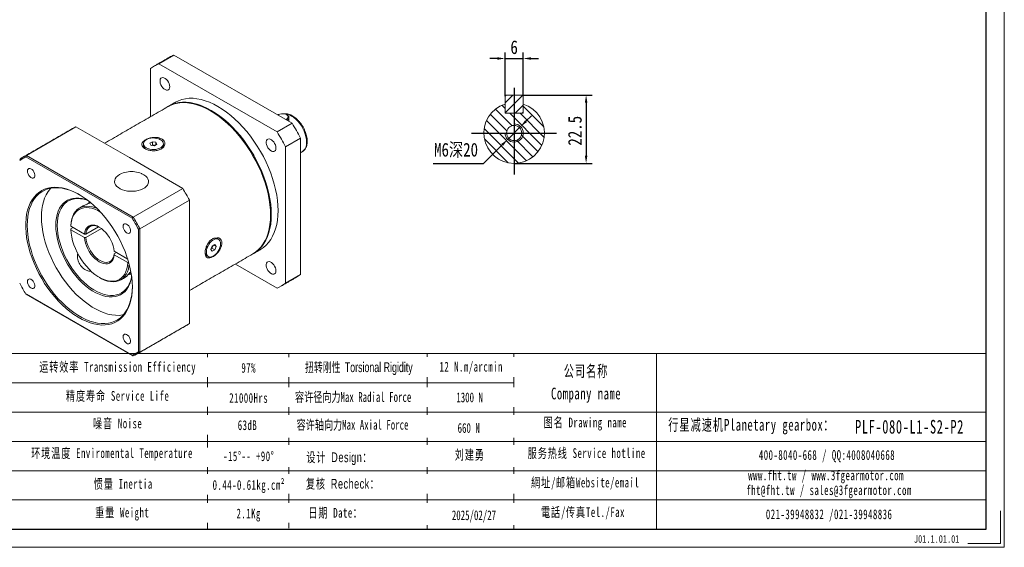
# Model space of a CAD drawing. Header units: millimetres. Extents: x 0 to 505, y 0 to 357.
# Tile 2 of 3: x 181 to 505, y 0 to 174. Entities that reach past the tile are written whole.
import ezdxf

# ---------------------------------------------------------------- set-up
doc = ezdxf.new("R2010")
doc.units = ezdxf.units.MM
doc.header["$LTSCALE"] = 1.5
doc.header["$PDSIZE"] = -1
doc.linetypes.add('CENTER2', pattern=[28.575, 19.05, -3.175, 3.175, -3.175])
doc.layers.get('0').update_dxf_attribs({"lineweight": 18})
doc.layers.get('Defpoints').update_dxf_attribs({"lineweight": 18})
for name, color, linetype in [('3中心线层', 1, 'CENTER2'), ('5剖面线层', 2, 'Continuous'), ('6文字层', 3, 'Continuous'), ('7标注层', 4, 'Continuous')]:
    doc.layers.add(name, color=color, linetype=linetype)
for name, color, linetype, lineweight in [('SLD-0', 7, 'Continuous', 18), ('图框_外框线', 7, 'Continuous', 18), ('标注线', 1, 'Continuous', 18)]:
    doc.layers.add(name, color=color, linetype=linetype, lineweight=lineweight)
doc.styles.add('TH_GBDIM', font='txt', dxfattribs={"width": 0.8})
doc.styles.add('标准', font='txt', dxfattribs={"width": 0.667})
doc.styles.add('样式 1', font='txt', dxfattribs={"width": 0.8})
doc.dimstyles.new('TH_GBDIM', dxfattribs={"dimtxt": 3.5, "dimasz": 2.5, "dimexe": 2, "dimexo": 0, "dimgap": 1.5, "dimtad": 1, "dimdec": 1, "dimdsep": 46, "dimtxsty": 'TH_GBDIM', "dimcen": 2.5, "dimdle": 5, "dimclrd": 4, "dimclre": 4, "dimclrt": 3, "dimadec": 0, "dimazin": 2, "dimtfac": 0.714286, "dimtdec": 1, "dimtmove": 0, "dimatfit": 3, "dimfxl": 1, "dimtolj": 1, "dimarcsym": 0})

# ---------------------------------------------------------------- blocks, each defined once
blk = doc.blocks.new('*D90')
at = {"layer": '7标注层', "color": 4, "lineweight": -2}
for p, q in [((340.81, 148.53), (340.81, 162.98)), ((346.81, 148.53), (346.81, 162.98)), ((338.31, 160.98), (335.81, 160.98)), ((340.81, 160.98), (346.81, 160.98)), ((349.31, 160.98), (351.81, 160.98))]:
    blk.add_line(p, q, dxfattribs=at)
at = {"layer": '7标注层', "color": 4}
for points in [[(338.31, 160.56), (338.31, 161.39), (340.81, 160.98)], [(349.31, 161.39), (349.31, 160.56), (346.81, 160.98)]]:
    blk.add_solid(points, dxfattribs=at)
at = {"layer": 'Defpoints', "color": 0}
for p in [(346.81, 160.98), (340.81, 148.53), (346.81, 148.53)]:
    blk.add_point(p, dxfattribs=at)
at = {"layer": '7标注层', "color": 3, "insert": (343.81, 164.67), "char_height": 4.5, "attachment_point": 5, "style": 'TH_GBDIM'}
blk.add_mtext('\\A1;6', dxfattribs=at)
blk = doc.blocks.new('*D91')
at = {"layer": '7标注层', "color": 4, "lineweight": -2}
for p, q in [((346.41, 148.93), (369.53, 148.93)), ((367.53, 146.43), (367.53, 128.93)), ((343.81, 126.43), (369.53, 126.43))]:
    blk.add_line(p, q, dxfattribs=at)
at = {"layer": '7标注层', "color": 4}
for points in [[(367.94, 146.43), (367.11, 146.43), (367.53, 148.93)], [(367.11, 128.93), (367.94, 128.93), (367.53, 126.43)]]:
    blk.add_solid(points, dxfattribs=at)
at = {"layer": 'Defpoints', "color": 0}
for p in [(346.41, 148.93), (343.81, 126.43), (367.53, 126.43)]:
    blk.add_point(p, dxfattribs=at)
at = {"layer": '7标注层', "color": 3, "insert": (363.85, 137.18), "char_height": 4.5, "attachment_point": 5, "rotation": 90, "style": 'TH_GBDIM'}
blk.add_mtext('\\A1;22.5', dxfattribs=at)
blk = doc.blocks.new('*D81')
at = {"layer": '7标注层', "color": 4, "lineweight": -2}
for p, q in [((347.71, 140.31), (349.48, 142.07)), ((345.93, 138.55), (341.68, 134.32)), ((333.74, 126.43), (339.9, 132.56)), ((317.09, 126.43), (333.74, 126.43))]:
    blk.add_line(p, q, dxfattribs=at)
at = {"layer": '7标注层', "color": 4}
for points in [[(347.41, 140.61), (348, 140.01), (345.93, 138.55)], [(340.2, 132.26), (339.61, 132.85), (341.68, 134.32)]]:
    blk.add_solid(points, dxfattribs=at)
at = {"layer": 'Defpoints', "color": 0}
for p in [(345.93, 138.55), (341.68, 134.32)]:
    blk.add_point(p, dxfattribs=at)
at = {"layer": '7标注层', "color": 3, "insert": (324.67, 130.71), "char_height": 4.5, "attachment_point": 5, "style": 'TH_GBDIM'}
blk.add_mtext('\\A1;{M6深20}{}{}', dxfattribs=at)

msp = doc.modelspace()

# ---------------------------------------------------------------- hatches: boundary and pattern name
at = {"layer": '5剖面线层'}
h = msp.add_hatch(dxfattribs=at)
h.set_pattern_fill('ANSI31', color=256, scale=0.75, style=0)
h.set_pattern_definition([(45, (-49.091, -139.1212), (-1.683798, 1.683798), [])])
h.paths.add_polyline_path([(343.805472, 142.934165), (343.805472, 148.934165), (346.405472, 148.934165), (346.805472, 148.534165), (346.805472, 146.017171), (346.805472, 143.334165), (346.405472, 142.934165)])
h.paths.add_polyline_path([(340.805472, 148.534165), (340.805472, 143.334165), (341.205472, 142.934165), (343.805472, 142.934165), (343.805472, 148.934165), (341.205472, 148.934165)])
h = msp.add_hatch(dxfattribs=at)
h.set_pattern_fill('ANSI31', color=256, scale=0.75, angle=90, style=0)
h.set_pattern_definition([(135, (-49.091, -139.1212), (-1.683798, -1.683798), [])])
h.paths.add_polyline_path([(346.805472, 136.434165), (353.805472, 136.434165, 0.3275382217), (346.805472, 145.973557), (346.805472, 142.934165), (343.805472, 142.934165), (343.805472, 139.434165, -0.4142135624)])
h.paths.add_polyline_path([(346.805472, 136.434165, -0.4142135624), (343.805472, 133.434165), (343.805472, 126.434165, 0.4142135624), (353.805472, 136.434165)])
h.paths.add_polyline_path([(340.805472, 136.434165), (333.805472, 136.434165, 0.4142135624), (343.805472, 126.434165), (343.805472, 133.434165, -0.4142135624)])
h.paths.add_polyline_path([(341.305472, 136.434165, -0.4142135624), (343.805472, 138.934165), (343.805472, 142.934165), (340.805472, 142.934165), (340.805472, 145.973557, 0.3275382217), (333.805472, 136.434165)])
h.paths.add_polyline_path([(343.805472, 139.434165), (343.805472, 138.934165, -0.4142135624), (346.305472, 136.434165), (346.805472, 136.434165, 0.4142135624)])
h.paths.add_polyline_path([(346.805472, 136.434165), (346.305472, 136.434165, -0.4142135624), (343.805472, 133.934165), (343.805472, 133.434165, 0.4142135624)], flags=17)
h.paths.add_polyline_path([(341.305472, 136.434165), (340.805472, 136.434165, 0.4142135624), (343.805472, 133.434165), (343.805472, 133.934165, -0.4142135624)], flags=17)

# ---------------------------------------------------------------- linework, layer by layer
at = {"color": 7, "linetype": 'Continuous', "lineweight": 15}
for p, q in [((226.760662, 159.267958), (231.710409, 162.125386)), ((226.760662, 159.267958), (265.672886, 136.804409)), ((231.710409, 162.125386), (270.622633, 139.661838)), ((223.942911, 141.787459), (223.942911, 157.640776)), ((341.205472, 148.934165), (340.805472, 148.534165)), ((340.805472, 143.334165), (340.805472, 148.534165)), ((340.805472, 146.017171), (340.805472, 142.934165)), ((341.205472, 148.934165), (346.405472, 148.934165)), ((346.805472, 148.534165), (346.405472, 148.934165)), ((346.805472, 148.534165), (346.805472, 143.334165)), ((346.805472, 142.934165), (346.805472, 146.017171)), ((340.805472, 143.334165), (341.205472, 142.934165)), ((346.805472, 142.934165), (340.805472, 142.934165)), ((341.205472, 142.934165), (346.405472, 142.934165)), ((346.405472, 142.934165), (346.805472, 143.334165)), ((270.622633, 139.661838), (265.672886, 136.804409)), ((266.213753, 142.489754), (265.96888, 142.348391)), ((268.542748, 140.862529), (268.787622, 141.003891)), ((268.985612, 140.660962), (268.787622, 141.003891)), ((268.985612, 140.660962), (268.938761, 140.633916)), ((268.985612, 140.660962), (268.985612, 140.60687)), ((183.093557, 129.041867), (199.427722, 138.47138)), ((217.013262, 128.319464), (199.427722, 138.47138)), ((223.761737, 133.072503), (224.619058, 133.567424)), ((224.075538, 132.396428), (223.761737, 133.072503)), ((224.619058, 133.567424), (225.79018, 133.38627)), ((224.619058, 132.481424), (224.619058, 133.567424)), ((225.79018, 133.38627), (226.103982, 132.710196)), ((225.79018, 132.529041), (225.79018, 133.38627)), ((268.490638, 131.923921), (273.440385, 134.781349)), ((273.440385, 134.781349), (273.440385, 89.846948)), ((225.246661, 132.215275), (224.075538, 132.396428)), ((224.388078, 132.348082), (224.619058, 132.481424)), ((224.619058, 132.481424), (225.204619, 132.390847)), ((225.204619, 132.390847), (225.47764, 132.348615)), ((226.103982, 132.710196), (225.246661, 132.215275)), ((268.490638, 131.923921), (268.490638, 86.989519)), ((273.927554, 130.23015), (273.97025, 130.254205)), ((217.922857, 108.363807), (182.940362, 128.558772)), ((183.093557, 129.041867), (218.264639, 108.738034)), ((234.598804, 118.167547), (217.013262, 128.319464)), ((234.598804, 118.167547), (218.264639, 108.738034)), ((203.761343, 113.885119), (203.705988, 113.365949)), ((220.478088, 104.904228), (236.812252, 114.333741)), ((236.812252, 94.026606), (236.812252, 114.333741)), ((197.721948, 104.877411), (198.46457, 105.306117)), ((202.188831, 103.156147), (197.722282, 105.734631)), ((197.722282, 104.591474), (202.188831, 102.01299)), ((202.68512, 103.155389), (206.867041, 105.569561)), ((207.830991, 104.982881), (202.68512, 102.012232)), ((219.983112, 64.398846), (219.983112, 104.795342)), ((220.478088, 104.904228), (220.478088, 64.28996)), ((216.47111, 94.911163), (212.038704, 97.469937)), ((243.874528, 98.103571), (244.303189, 99.2084)), ((244.303189, 97.493664), (243.874528, 98.103571)), ((244.220058, 98.531496), (243.988749, 98.397965)), ((244.434388, 99.083911), (244.220058, 98.531496)), ((244.220058, 98.531496), (245.16051, 97.988585)), ((244.303189, 99.2084), (245.16051, 99.703321)), ((245.16051, 97.988585), (244.303189, 97.493664)), ((244.534497, 99.341931), (244.434388, 99.083911)), ((244.846587, 99.522098), (245.58917, 99.093413)), ((245.16051, 99.703321), (245.58917, 99.093413)), ((245.58917, 99.093413), (245.16051, 97.988585)), ((212.037392, 96.613281), (212.780014, 97.041987)), ((212.038704, 96.326779), (216.505253, 93.748296)), ((236.812252, 73.719472), (236.812252, 94.026606)), ((265.672886, 85.362338), (251.941565, 93.289261)), ((217.161184, 90.511465), (217.52438, 90.721134)), ((217.179242, 89.990548), (217.685384, 89.765359)), ((273.440385, 89.846948), (268.490638, 86.989519)), ((182.940362, 83.404065), (217.922857, 63.2091)), ((218.264639, 63.011747), (183.093557, 83.315581)), ((236.812252, 73.719472), (220.478088, 64.28996))]:
    msp.add_line(p, q, dxfattribs=at)
at = {"color": 7, "linetype": 'Continuous', "lineweight": 15, "flags": 128}
for points in [[(230.325442, 151.697373), (230.274902, 151.264575), (230.12646, 150.917323), (229.889442, 150.677434), (229.578741, 150.559985), (229.21388, 150.572353), (228.817783, 150.713762), (228.415339, 150.975325), (228.031836, 151.340609), (227.69137, 151.786661), (227.415334, 152.285454), (227.221071, 152.805648), (227.120791, 153.314556), (227.120791, 153.780202), (227.221071, 154.173328), (227.415334, 154.46923), (227.69137, 154.64932), (228.031836, 154.702278), (228.415339, 154.624778), (228.817783, 154.421691), (229.21388, 154.105775), (229.578741, 153.696884), (229.889442, 153.220705), (230.12646, 152.707162), (230.274902, 152.188523), (230.325442, 151.697373)], [(257.740762, 96.637065), (257.7419, 96.637722), (258.704978, 97.276258), (259.591807, 98.035106), (260.397869, 98.910399), (261.119057, 99.897676), (261.751694, 100.991907), (262.292557, 102.187518), (262.738891, 103.478412), (263.08842, 104.858015), (263.339364, 106.319294), (263.490443, 107.854804), (263.540889, 109.45672), (263.490443, 111.11688), (263.339364, 112.826823), (263.08842, 114.577836), (262.738891, 116.360996), (262.292557, 118.167216), (261.751694, 119.987293), (261.119057, 121.811952), (260.397869, 123.631895), (259.591807, 125.437848), (258.704978, 127.220607), (257.7419, 128.971088), (256.70748, 130.680373), (255.606992, 132.33975), (254.446042, 133.940764), (253.230545, 135.475255), (251.966697, 136.935406), (250.660937, 138.313775), (249.319919, 139.603337), (247.950477, 140.797522), (246.559589, 141.890244), (245.154343, 142.875937), (243.741899, 143.749577), (242.329456, 144.50671), (240.924209, 145.14348), (239.533321, 145.656643), (238.16388, 146.043581), (236.822861, 146.302326), (235.517102, 146.431555), (234.253254, 146.430613), (233.037758, 146.299503), (231.876807, 146.038894), (230.776319, 145.650114), (229.743037, 145.135801)], [(229.867329, 145.20629), (229.989387, 145.278016), (231.023807, 145.792985), (232.124294, 146.181766), (233.285246, 146.442374), (234.500742, 146.573484), (235.76459, 146.574427), (237.070349, 146.445197), (238.411368, 146.186453), (239.780809, 145.799514), (241.171697, 145.286352), (242.576944, 144.649582), (243.989387, 143.892449), (245.401831, 143.018809), (246.807077, 142.033116), (248.197965, 140.940393), (249.567407, 139.746208), (250.908425, 138.456646), (252.214185, 137.078278), (253.478033, 135.618127), (254.693529, 134.083635), (255.85448, 132.482622), (256.954968, 130.823245), (257.989387, 129.11396), (258.952466, 127.363478), (259.839295, 125.58072), (260.645357, 123.774767), (261.366545, 121.954824), (261.999182, 120.130165), (262.540045, 118.310088), (262.986379, 116.503867), (263.335908, 114.720707), (263.586852, 112.969694), (263.737931, 111.259752), (263.788377, 109.599592)], [(232.217911, 146.564516), (233.251193, 147.078828), (234.351681, 147.467609), (235.512632, 147.728217), (236.728128, 147.859327), (237.991976, 147.86027), (239.297736, 147.73104), (240.638754, 147.472296), (242.008195, 147.085357), (243.399083, 146.572195), (244.80433, 145.935425), (246.216773, 145.178292), (247.629217, 144.304652), (249.034463, 143.318959), (250.425352, 142.226236), (251.794794, 141.032051), (253.135811, 139.742489), (254.441571, 138.36412), (255.705419, 136.90397), (256.920916, 135.369478), (258.081866, 133.768465), (259.182355, 132.109087), (260.216774, 130.399803), (261.179852, 128.649321), (262.066681, 126.866562), (262.872743, 125.06061), (263.593931, 123.240667), (264.226569, 121.416008), (264.767431, 119.595931), (265.213765, 117.78971), (265.563294, 116.00655), (265.814238, 114.255537), (265.965318, 112.545594), (266.015764, 110.885435)], [(268.787622, 141.003891), (269.098063, 141.243293), (269.279093, 141.523487), (269.31605, 141.821776), (269.205937, 142.113992), (268.957672, 142.376461), (268.591372, 142.587922), (268.136713, 142.731242), (267.630525, 142.794809), (267.113818, 142.773474), (266.628454, 142.668968), (266.213753, 142.489754)], [(275.420282, 133.459118), (275.369901, 134.301644), (275.219782, 135.185187), (274.972983, 136.091761), (274.634527, 137.002912), (274.211304, 137.90009), (273.71193, 138.765031), (273.14657, 139.580129), (272.526734, 140.328789), (271.86504, 140.995772), (271.174957, 141.567499), (270.470534, 142.032332), (269.766112, 142.380808), (269.076029, 142.605833), (268.414335, 142.702827), (268.240613, 142.706736)], [(268.985852, 142.37528), (269.31934, 142.124343), (269.529132, 141.831959), (269.600688, 141.518191), (269.529133, 141.204424), (269.319339, 140.912038), (268.985612, 140.660962)], [(225.787091, 131.050934), (226.431254, 131.19368), (227.009931, 131.410624), (227.497829, 131.692281), (227.873626, 132.026344), (228.120897, 132.398211), (228.228836, 132.791631), (228.192724, 133.18941), (228.014141, 133.574161), (227.700891, 133.929071), (227.266665, 134.238627), (226.73044, 134.4893), (226.115653, 134.670136), (225.449171, 134.77323), (224.760124, 134.794076), (224.078627, 134.731764), (223.434464, 134.589018), (222.855787, 134.372075), (222.367889, 134.090417), (221.992092, 133.756354), (221.744821, 133.384487), (221.636882, 132.991067), (221.672993, 132.593289), (221.851576, 132.208537), (222.164827, 131.853628), (222.599053, 131.544072), (223.135278, 131.293398), (223.750065, 131.112563), (224.416547, 131.009469), (225.105594, 130.988622), (225.787091, 131.050934)], [(265.325442, 131.492303), (265.274902, 131.059504), (265.12646, 130.712253), (264.889442, 130.472364), (264.578741, 130.354915), (264.21388, 130.367283), (263.817782, 130.508692), (263.415339, 130.770255), (263.031836, 131.135539), (262.69137, 131.581591), (262.415334, 132.080384), (262.221072, 132.600578), (262.12079, 133.109486), (262.12079, 133.575133), (262.221072, 133.968258), (262.415334, 134.26416), (262.69137, 134.44425), (263.031836, 134.497207), (263.415339, 134.419707), (263.817782, 134.216621), (264.21388, 133.900705), (264.578741, 133.491814), (264.889442, 133.015635), (265.12646, 132.502092), (265.274902, 131.983453), (265.325442, 131.492303)], [(225.450251, 132.332803), (225.334677, 132.36536), (225.204619, 132.390847)], [(183.444174, 123.878093), (183.499148, 123.425167), (183.659192, 122.949011), (183.91008, 122.491935), (184.229523, 122.094551), (184.589137, 121.792168), (184.956964, 121.611658), (185.300329, 121.569053), (185.588715, 121.668144), (185.796501, 121.900126), (185.905225, 122.244385), (185.905225, 122.670331), (185.796501, 123.14012), (185.588715, 123.612005), (185.300329, 124.04406), (184.956964, 124.397897), (184.589137, 124.64207), (184.229523, 124.754888), (183.91008, 124.726326), (183.659192, 124.558919), (183.499148, 124.267545), (183.444174, 123.878093)], [(219.046942, 117.315833), (218.156123, 117.236999), (217.254933, 117.241677), (216.366716, 117.329749), (215.51447, 117.498931), (214.720274, 117.744844), (214.004693, 118.061118), (213.386263, 118.439562), (212.881, 118.870373), (212.501989, 119.342395), (212.259047, 119.843402), (212.158465, 120.360417), (212.20285, 120.880052), (212.391052, 121.388848), (212.718197, 121.873627), (213.175809, 122.321833), (213.75204, 122.721859), (214.431964, 123.063343), (214.472452, 123.08042)], [(221.038999, 123.08042), (221.160005, 123.028414), (221.829181, 122.679925), (222.392857, 122.273982), (222.836432, 121.821097), (223.148419, 121.332999), (223.320741, 120.822332), (223.348929, 120.30232), (223.232258, 119.786432), (222.973747, 119.288028), (222.580092, 118.820019), (222.061488, 118.394522), (221.431367, 118.022561), (220.70605, 117.713769), (219.90432, 117.476141), (219.046942, 117.315833)], [(218.003214, 85.740065), (217.952889, 84.234531), (217.802205, 82.795723), (217.552023, 81.431884), (217.203776, 80.150824), (216.759462, 78.959882), (216.221621, 77.865881), (215.593338, 76.875085), (214.878209, 75.993169), (214.080332, 75.225186), (213.204276, 74.575534), (212.255059, 74.047936), (211.238119, 73.645411), (210.15928, 73.370268), (209.024721, 73.224081), (207.840942, 73.207686), (206.614723, 73.32118), (205.353088, 73.56391), (204.063263, 73.934489), (202.752637, 74.430791), (201.428715, 75.049976), (200.099083, 75.788493), (198.771355, 76.642118), (197.453137, 77.605957), (196.151978, 78.674492), (194.875334, 79.841599), (193.630516, 81.100596), (192.424653, 82.444271), (191.264654, 83.864927), (190.157162, 85.354428), (189.10852, 86.90424), (188.124737, 88.505487), (187.211446, 90.148996), (186.37388, 91.825355), (185.616835, 93.52496), (184.944647, 95.238079), (184.361168, 96.954896), (183.869739, 98.66558), (183.473173, 100.360331), (183.173746, 102.02944), (182.973169, 103.663349), (182.872592, 105.252698), (182.872592, 106.788384), (182.973169, 108.26161), (183.173746, 109.663938), (183.473173, 110.987335), (183.869739, 112.224222), (184.361168, 113.367512), (184.944647, 114.410659), (185.616835, 115.347685), (186.37388, 116.173226), (187.211446, 116.882551), (188.124737, 117.471598), (189.10852, 117.936993), (190.157162, 118.27607), (191.264654, 118.486886), (192.424653, 118.568236), (193.630516, 118.519651), (194.875334, 118.341411), (196.151978, 118.034537), (197.453137, 117.600786), (198.771355, 117.042643), (200.099083, 116.363306), (201.428715, 115.566663), (202.752637, 114.65728), (204.063263, 113.640365), (205.353088, 112.521742), (206.614723, 111.30782), (207.840942, 110.005552), (209.024721, 108.622396), (210.15928, 107.166275), (211.238119, 105.64553), (212.255059, 104.068871), (213.204276, 102.44533), (214.080332, 100.784206), (214.878209, 99.095014), (215.593338, 97.387429), (216.221621, 95.671232), (216.759462, 93.956252), (217.203776, 92.252316), (217.552023, 90.56918), (217.802205, 88.916487), (217.952889, 87.303702), (218.003214, 85.740065)], [(200.558628, 116.10112), (200.015537, 116.400443), (198.692309, 117.047013), (197.38074, 117.570228), (196.088527, 117.96702), (194.823254, 118.235056), (193.592345, 118.372766), (192.403024, 118.379341), (191.26227, 118.254742), (190.176778, 117.9997), (189.152918, 117.615713), (188.196698, 117.105034), (187.313729, 116.47066), (186.509195, 115.716312), (185.787815, 114.846418), (185.153822, 113.866085), (184.610937, 112.781063), (184.162347, 111.597721), (183.810685, 110.323001), (183.558012, 108.964387), (183.405814, 107.529849), (183.354981, 106.027807), (183.405814, 104.467075), (183.558012, 102.856813), (183.810685, 101.206468), (184.162347, 99.525729), (184.610937, 97.824455), (185.153822, 96.112632), (185.787815, 94.400306), (186.509195, 92.697525), (187.313729, 91.014282), (188.196698, 89.360453), (189.152918, 87.745745), (190.176778, 86.179634), (191.26227, 84.671311), (192.403024, 83.229625), (193.592345, 81.86304), (194.823254, 80.579572), (196.088527, 79.386756), (197.38074, 78.291588), (198.692309, 77.300498), (200.015537, 76.419304), (201.342659, 75.653172), (202.665887, 75.006601), (203.977455, 74.483385), (205.269668, 74.086596), (206.534941, 73.818559), (207.76585, 73.680849), (208.955171, 73.674274), (210.095925, 73.798874), (211.181417, 74.053914), (212.205278, 74.437902), (213.161497, 74.948581), (214.044466, 75.582956), (214.849001, 76.337303), (215.570381, 77.207197), (216.204374, 78.18753), (216.747258, 79.272552), (217.195848, 80.455895), (217.54751, 81.730614), (217.800183, 83.089229), (217.952381, 84.523766), (218.002775, 85.883697)], [(192.7595, 106.027806), (192.810311, 107.304989), (192.962339, 108.513221), (193.214356, 109.642778), (193.564335, 110.684562), (194.009456, 111.630187), (194.54614, 112.472038), (195.170061, 113.203338), (195.876197, 113.818199), (196.658863, 114.31167), (197.511758, 114.679778), (198.428014, 114.91956), (199.400255, 115.029083), (200.420651, 115.007468), (201.480988, 114.854888), (202.572729, 114.572571), (203.114529, 114.388243)], [(203.261588, 114.276375), (203.111204, 114.328225), (202.01991, 114.635877), (200.95852, 114.813007), (199.93583, 114.858147), (198.960313, 114.770921), (198.040055, 114.552053), (197.18268, 114.203356), (196.395292, 113.727721), (195.684416, 113.129088), (195.055944, 112.412417), (194.515081, 111.583648), (194.06631, 110.649647), (193.713351, 109.618154), (193.459126, 108.497718), (193.305744, 107.29762), (193.254476, 106.027806)], [(197.721948, 106.020568), (197.826601, 107.121341), (198.035864, 108.142714), (198.347438, 109.073482), (198.757908, 109.903431), (199.262768, 110.623456), (199.85648, 111.225658), (200.532531, 111.703429), (201.283503, 112.051527), (202.101155, 112.266135), (202.97652, 112.344896), (203.89999, 112.286947), (204.861436, 112.092924), (205.850308, 111.764955), (206.387847, 111.535228)], [(207.524065, 110.354257), (206.621669, 110.870661), (205.642861, 111.31694), (204.680162, 111.636445), (203.744116, 111.825677), (202.844975, 111.882562), (201.992585, 111.80648), (201.196281, 111.598262), (200.464786, 111.260189), (199.80611, 110.795964), (199.227467, 110.21067), (198.735194, 109.510719), (198.334683, 108.703775), (198.03032, 107.798676), (197.825439, 106.805335), (197.722282, 105.734631)], [(266.015764, 110.885435), (265.965318, 109.283519), (265.814238, 107.748008), (265.563294, 106.286729), (265.213765, 104.907127), (264.767431, 103.616232), (264.226569, 102.420622), (263.593931, 101.32639), (262.872743, 100.339113), (262.066681, 99.46382), (261.179852, 98.704973), (260.216774, 98.066436), (260.215636, 98.065779)], [(188.05724, 108.742363), (188.108073, 107.181631), (188.260271, 105.571369), (188.512944, 103.921024), (188.864606, 102.240285), (189.313196, 100.539011), (189.85608, 98.827188), (190.490073, 97.114862), (191.211454, 95.412081), (192.015987, 93.728838), (192.898956, 92.075009), (193.855177, 90.460301), (194.879036, 88.894191), (195.964529, 87.385867), (197.105283, 85.944181), (198.294603, 84.577596), (199.525512, 83.294129), (200.790786, 82.101312), (202.082999, 81.006144), (203.394567, 80.015054), (204.717795, 79.13386), (206.044917, 78.367728), (207.368145, 77.721157), (208.679714, 77.197941), (209.971927, 76.801153), (211.2372, 76.533115), (212.468109, 76.395405), (213.65743, 76.388831), (214.798184, 76.51343), (215.051544, 76.560295)], [(263.788377, 109.599592), (263.737931, 107.997676), (263.586852, 106.462165), (263.335908, 105.000886), (262.986379, 103.621284), (262.540045, 102.330389), (261.999182, 101.134779), (261.366545, 100.040548), (260.645357, 99.053271), (259.839295, 98.177978), (258.952466, 97.41913), (257.989387, 96.780594), (257.863959, 96.709449)], [(217.797619, 88.953629), (217.548357, 87.839949), (217.198378, 86.798165), (216.753255, 85.85254), (216.216573, 85.010689), (215.592652, 84.279388), (214.886516, 83.664528), (214.103849, 83.171057), (213.250955, 82.802949), (212.334699, 82.563167), (211.362458, 82.453644), (210.342062, 82.475259), (209.281724, 82.627839), (208.189983, 82.910156), (207.075629, 83.319936), (205.947634, 83.853882), (204.815079, 84.507692), (203.687083, 85.276102), (202.572729, 86.152928), (201.480988, 87.131108), (200.420651, 88.202767), (199.400255, 89.359277), (198.428014, 90.591326), (197.511758, 91.888994), (196.658863, 93.241833), (195.876197, 94.638952), (195.170061, 96.069099), (194.54614, 97.520764), (194.009456, 98.982256), (193.564335, 100.441808), (193.214356, 101.887669), (192.962339, 103.308198), (192.810311, 104.691958), (192.7595, 106.027806)], [(193.254476, 106.027806), (193.305744, 104.698799), (193.459126, 103.321611), (193.713351, 101.907652), (194.06631, 100.468641), (194.515081, 99.016501), (195.055944, 97.563264), (195.684416, 96.120975), (196.395292, 94.701582), (197.18268, 93.316848), (198.040055, 91.978246), (198.960313, 90.696871), (199.93583, 89.483338), (200.95852, 88.347705), (202.01991, 87.29938), (203.111204, 86.347051), (204.223361, 85.498609), (205.347164, 84.761084), (206.473301, 84.140588), (207.59244, 83.642264), (208.695309, 83.270238), (209.772768, 83.027595), (210.815889, 82.916346), (211.816028, 82.937411), (212.764899, 83.090617), (213.654638, 83.374693), (214.477873, 83.787287), (215.227782, 84.324978), (215.898151, 84.983312), (216.483425, 85.756834), (216.978755, 86.639133), (217.380036, 87.622899), (217.683943, 88.69998), (217.774285, 89.136921)], [(197.722282, 104.591474), (197.825439, 103.401668), (198.03032, 102.171776), (198.334683, 100.915268), (198.735194, 99.645903), (199.227467, 98.377585), (199.80611, 97.124205), (200.464786, 95.899488), (201.196281, 94.716849), (201.992585, 93.589238), (202.844975, 92.529007), (203.744116, 91.547767), (204.680162, 90.656263), (205.642861, 89.864259), (206.621669, 89.180431), (207.605866, 88.612266), (208.584674, 88.165986), (209.547373, 87.846482), (210.483419, 87.65725), (211.382561, 87.600364), (212.234951, 87.676447), (213.031254, 87.884665), (213.762749, 88.222737), (214.421425, 88.686963), (215.000068, 89.272256), (215.492341, 89.972208), (215.892852, 90.779152), (216.197215, 91.684251), (216.402097, 92.677592), (216.505253, 93.748296)], [(202.188831, 103.156147), (202.314522, 103.910773), (202.543822, 104.575388), (202.871781, 105.135647), (203.291318, 105.579453), (203.793376, 105.897225), (204.367116, 106.082103), (205.000153, 106.130096), (205.67882, 106.040168), (206.388464, 105.81426), (207.113767, 105.457249), (207.839071, 104.976843), (208.548716, 104.383412), (209.227382, 103.689769), (209.860419, 102.910887), (210.434159, 102.063582), (210.936217, 101.166146), (211.355754, 100.237953), (211.683713, 99.299042), (211.913013, 98.369682), (212.038704, 97.469937)], [(207.261666, 105.370605), (206.674679, 105.652491), (206.002818, 105.867018), (205.360073, 105.953313), (204.760222, 105.909527), (204.21612, 105.736599), (203.739431, 105.438234), (203.34037, 105.020829), (203.027493, 104.493329), (202.807504, 103.867042), (202.68512, 103.155389)], [(214.944173, 105.69353), (214.999149, 105.240604), (215.159191, 104.764448), (215.41008, 104.307372), (215.729524, 103.909988), (216.089136, 103.607606), (216.456966, 103.427094), (216.800328, 103.38449), (217.088716, 103.483581), (217.296502, 103.715563), (217.405225, 104.059822), (217.405225, 104.485768), (217.296502, 104.955556), (217.088716, 105.427442), (216.800328, 105.859498), (216.456966, 106.213333), (216.089136, 106.457508), (215.729524, 106.570325), (215.41008, 106.541763), (215.159191, 106.374357), (214.999149, 106.082982), (214.944173, 105.69353)], [(212.038704, 96.326779), (211.913013, 95.572154), (211.683713, 94.907539), (211.355754, 94.34728), (210.936217, 93.903474), (210.434159, 93.585702), (209.860419, 93.400824), (209.227382, 93.352831), (208.548716, 93.442759), (207.839071, 93.668667), (207.113767, 94.025678), (206.388464, 94.506084), (205.67882, 95.099515), (205.000153, 95.793158), (204.367116, 96.57204), (203.793376, 97.419344), (203.291318, 98.31678), (202.871781, 99.244974), (202.543822, 100.183885), (202.314522, 101.113245), (202.188831, 102.01299)], [(202.68512, 102.012232), (202.807504, 101.159278), (203.027493, 100.278997), (203.34037, 99.390256), (203.739431, 98.512106), (204.21612, 97.663367), (204.760222, 96.862233), (205.360073, 96.125873), (206.002818, 95.470071), (206.674679, 94.908884), (207.361255, 94.454339), (208.047832, 94.116179), (208.719693, 93.901653), (209.362437, 93.815357), (209.962289, 93.859144), (210.506391, 94.032072), (210.98308, 94.330436), (211.38214, 94.747841), (211.695018, 95.275341), (211.915007, 95.901629), (212.037392, 96.613281)], [(243.564946, 95.590921), (244.010663, 95.61907), (244.4879, 95.777434), (244.975798, 96.059091), (245.453035, 96.451733), (245.898752, 96.938198), (246.29347, 97.497227), (246.619938, 98.104386), (246.863887, 98.733139), (247.014656, 99.356008), (247.065655, 99.94577), (247.014656, 100.476649), (246.863887, 100.925444), (246.619938, 101.27254), (246.29347, 101.502767), (245.898752, 101.606063), (245.453035, 101.577914), (244.975798, 101.41955), (244.4879, 101.137893), (244.010663, 100.745251), (243.564946, 100.258786), (243.170228, 99.699758), (242.84376, 99.092599), (242.599811, 98.463845), (242.449042, 97.840977), (242.398043, 97.251215), (242.449042, 96.720335), (242.599811, 96.27154), (242.84376, 95.924445), (243.170228, 95.694217), (243.564946, 95.590921)], [(245.460699, 101.858946), (245.855417, 101.755649), (245.943912, 101.709769)], [(244.434388, 99.083911), (244.477342, 99.209291), (244.507016, 99.326067)], [(216.963895, 93.214991), (216.89591, 92.647329), (216.686648, 91.625956), (216.375073, 90.695189), (215.964603, 89.86524), (215.459743, 89.145215), (214.866031, 88.543013), (214.18998, 88.065241), (213.439009, 87.717143), (212.621355, 87.502535), (211.745992, 87.423774), (210.822521, 87.481723), (209.861075, 87.675746), (208.872203, 88.003716), (207.866753, 88.462031), (207.359687, 88.739459)], [(265.325442, 91.075595), (265.274902, 90.642796), (265.12646, 90.295545), (264.889442, 90.055657), (264.578741, 89.938206), (264.21388, 89.950575), (263.817782, 90.091983), (263.415339, 90.353548), (263.031836, 90.718831), (262.69137, 91.164882), (262.415334, 91.663676), (262.221072, 92.183869), (262.12079, 92.692777), (262.12079, 93.158425), (262.221072, 93.551548), (262.415334, 93.847453), (262.69137, 94.02754), (263.031836, 94.0805), (263.415339, 94.002999), (263.817782, 93.799913), (264.21388, 93.483997), (264.578741, 93.075104), (264.889442, 92.598927), (265.12646, 92.085384), (265.274902, 91.566745), (265.325442, 91.075595)], [(183.444174, 87.503056), (183.499148, 87.05013), (183.659192, 86.573974), (183.91008, 86.116897), (184.229523, 85.719514), (184.589137, 85.417131), (184.956964, 85.236621), (185.300329, 85.194016), (185.588715, 85.293107), (185.796501, 85.525088), (185.905225, 85.869347), (185.905225, 86.295294), (185.796501, 86.765082), (185.588715, 87.236969), (185.300329, 87.669023), (184.956964, 88.02286), (184.589137, 88.267034), (184.229523, 88.37985), (183.91008, 88.351289), (183.659192, 88.183881), (183.499148, 87.892507), (183.444174, 87.503056)], [(214.944173, 69.318494), (214.999149, 68.865567), (215.159191, 68.389411), (215.41008, 67.932334), (215.729524, 67.534951), (216.089136, 67.232568), (216.456966, 67.052057), (216.800328, 67.009454), (217.088716, 67.108543), (217.296502, 67.340525), (217.405225, 67.684784), (217.405225, 68.110731), (217.296502, 68.580519), (217.088716, 69.052406), (216.800328, 69.48446), (216.456966, 69.838297), (216.089136, 70.082471), (215.729524, 70.195287), (215.41008, 70.166726), (215.159191, 69.999319), (214.999149, 69.707944), (214.944173, 69.318494)]]:
    msp.add_lwpolyline(points, dxfattribs=at)
msp.add_circle((343.805472, 136.434165), 2.5)
at = {"color": 7, "linetype": 'Continuous', "lineweight": 15}
for centre, radius, start, end in [((232.295382, 146.430312), 13.979924, 113.3224209, 126.68833086), ((237.253539, 149.270305), 13.999265, 113.32577615, 119.99142919), ((209.400247, 101.061409), 72.375228, 27.76877137, 32.2312396), ((204.550456, 127.043099), 12.523898, 114.14433826, 119.99325343), ((204.450499, 98.203981), 72.375228, 27.76877137, 32.2312396), ((271.949845, 133.0988), 3.489091, 305.38468255, 5.92749216), ((223.214854, 132.520722), 1.588262, 184.88396097, 241.72701484), ((224.933571, 130.673829), 1.738279, 81.02934484, 106.53473038), ((226.614615, 132.545348), 1.626618, 299.3006154, 354.36046297), ((188.210214, 117.625884), 12.510191, 114.1419773, 125.86877446), ((188.077777, 117.283717), 12.390315, 114.49611477, 125.51463698), ((217.755725, 115.222065), 8.516667, 97.78935917, 112.67550294), ((217.755725, 115.222065), 8.516667, 67.32449706, 97.78935917), ((202.177449, 109.532174), 14.142281, 142.16000799, 183.20149178), ((179.603505, 83.860125), 64.81884, 28.04306991, 31.95693024), ((163.36827, 74.487715), 64.216763, 28.16148227, 31.83853268), ((163.26934, 74.430613), 64.81884, 28.04306991, 31.95693024), ((245.393324, 99.775969), 2.084066, 88.14737846, 121.85489137), ((243.593251, 97.332828), 1.642217, 174.0136406, 234.67420119), ((242.81227, 99.707467), 1.73784, 313.44306722, 338.97279841), ((212.842453, 93.08722), 5.028514, 305.6863808, 329.18753084), ((265.07751, 101.072695), 13.998396, 300.00289777, 306.68510419), ((237.495471, 117.280448), 64.217359, 208.16149236, 211.83850778), ((260.138072, 98.200155), 13.980118, 293.32249696, 306.68822232), ((229.474388, 83.868882), 12.524167, 300.00142084, 305.86633925), ((212.785504, 74.484058), 12.390201, 294.49604025, 305.5146671), ((213.147904, 74.427867), 12.510346, 294.14205049, 305.86870127)]:
    msp.add_arc(centre, radius, start, end, dxfattribs=at)
msp.add_arc((343.805472, 136.434165), 10, 107.45760312, 72.54239688)
at = {"color": 4}
msp.add_arc((343.805472, 136.434165), 3, 180, 90, dxfattribs=at)
at = {"color": 7, "linetype": 'Continuous', "lineweight": 15}
for points in [[(230.25572, 161.395071), (225.305973, 158.537642)], [(232.217911, 146.564516), (229.990525, 145.278673)], [(229.743037, 145.135801), (208.813196, 133.053261)], [(268.985852, 142.37528), (268.78783, 142.489633)], [(269.600688, 140.251795), (269.600688, 141.518191)], [(198.289784, 137.88985), (181.955619, 128.460337)], [(221.632359, 132.891349), (221.632359, 132.385501)], [(228.233359, 132.385501), (228.233359, 132.891349)], [(273.440384, 129.948319), (273.97025, 130.254205)], [(182.940362, 128.558772), (183.093557, 129.041867)], [(201.830784, 112.452897), (200.53681, 111.705902)], [(217.922857, 108.363807), (218.264639, 108.738034)], [(197.722282, 105.734631), (197.721948, 106.020568)], [(197.721948, 104.877411), (197.722282, 104.591474)], [(219.983112, 104.795342), (220.478088, 104.904228)], [(202.68512, 103.155389), (202.188831, 103.156147)], [(202.188831, 102.01299), (202.68512, 102.012232)], [(246.381965, 101.456886), (245.943912, 101.709769)], [(257.98825, 96.779937), (260.215636, 98.065779)], [(212.037392, 96.613281), (212.038704, 96.326779)], [(236.812253, 84.555294), (257.740762, 96.637065)], [(242.643681, 95.992981), (243.081734, 95.740098)], [(216.505253, 93.748296), (216.803937, 93.74818)], [(207.112239, 88.882353), (207.359687, 88.739459)], [(214.185701, 88.062768), (215.479675, 88.809764)], [(215.472967, 88.821257), (215.775827, 89.002949)], [(267.127574, 86.092654), (272.077321, 88.950083)], [(183.093557, 83.315581), (182.940362, 83.404065)], [(219.402576, 63.593278), (235.736741, 73.02279)], [(218.264639, 63.011747), (217.922857, 63.2091)], [(219.983112, 64.398846), (220.478088, 64.28996)]]:
    msp.add_open_spline(points, degree=1, dxfattribs=at)
for points, knots in [([(273.912812, 130.236632), (274.04063, 130.30865), (274.342478, 130.478724), (274.735643, 130.872019), (275.093222, 131.381556), (275.363121, 131.980093), (275.544816, 132.657461), (275.615725, 133.259692), (275.628954, 133.773997), (275.611977, 134.306133), (275.527466, 135.020432), (275.334434, 135.887877), (275.05336, 136.761665), (274.690247, 137.626501), (274.252066, 138.467473), (273.746675, 139.270046), (273.182713, 140.020195), (272.569409, 140.704665), (271.916332, 141.311035), (271.233132, 141.828011), (270.529841, 142.244027), (269.816644, 142.55113), (269.109032, 142.729126), (268.540146, 142.79315), (268.224309, 142.746866), (268.12863, 142.732845)], [0, 0, 0, 0, 0.0323396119, 0.0763716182, 0.1206289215, 0.1658081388, 0.2121800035, 0.2595577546, 0.2797336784, 0.3054225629, 0.3535870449, 0.4016595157, 0.4496198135, 0.4974812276, 0.545284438, 0.5930808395, 0.6409173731, 0.68884205, 0.7369128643, 0.7851819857, 0.8336788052, 0.8823703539, 0.9310026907, 0.9790980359, 1, 1, 1, 1]), ([(228.724638, 132.790492), (228.66944, 132.556798), (228.549079, 132.047219), (227.892748, 131.358385), (226.871118, 130.830028), (225.582184, 130.570259), (224.212789, 130.602848), (222.959956, 130.888867), (221.982997, 131.348229), (221.350587, 131.906204), (221.078908, 132.521638), (221.189768, 133.170206), (221.708905, 133.816048), (222.622177, 134.398027), (223.840913, 134.834101), (225.205671, 135.040871), (226.517604, 134.964331), (227.598787, 134.612757), (228.342645, 134.052445), (228.717683, 133.412246), (228.722515, 132.980268), (228.724638, 132.790492)], [0, 0, 0, 0, 0.0471839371, 0.102886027, 0.1605432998, 0.2187748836, 0.2759791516, 0.3303726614, 0.3811176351, 0.42957964, 0.4783782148, 0.5296753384, 0.5842490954, 0.6413814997, 0.6995934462, 0.7573294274, 0.8128261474, 0.8647314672, 0.9136773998, 0.9620768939, 1, 1, 1, 1]), ([(204.137289, 113.520733), (204.036007, 113.474896), (203.67003, 113.309265), (202.944464, 113.002093), (202.243474, 112.692294), (201.929055, 112.497988), (201.837492, 112.441404)], [0, 0, 0, 0, 0.1134783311, 0.4100508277, 0.828198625, 1, 1, 1, 1]), ([(246.540399, 101.932688), (246.741239, 101.806551), (247.167378, 101.538914), (247.50724, 100.754152), (247.52425, 99.767456), (247.221859, 98.709384), (246.652118, 97.658963), (245.860307, 96.681141), (244.921102, 95.873169), (243.94904, 95.349962), (243.07462, 95.207568), (242.408788, 95.487302), (242.019582, 96.151484), (241.918955, 97.085164), (242.077308, 98.1567), (242.466487, 99.272158), (243.075675, 100.349343), (243.888865, 101.278615), (244.842905, 101.912594), (246.540399, 101.932688), (246.540399, 101.932688)], [0, 0, 0, 0, 0.047219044, 0.1001886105, 0.1500178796, 0.1982979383, 0.2476532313, 0.2998989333, 0.3553474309, 0.412954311, 0.4711888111, 0.5284583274, 0.5829765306, 0.6338399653, 0.682338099, 0.7310777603, 0.7822587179, 0.8367159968, 0.8937771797, 1.000000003, 1.000000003, 1.000000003, 1.000000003]), ([(200.926583, 92.815788), (200.767814, 93.063008), (200.450179, 93.557595), (200.12833, 94.383836), (199.937898, 95.242949), (199.859993, 96.066208), (199.966444, 96.558647), (200.012907, 96.773582)], [0, 0, 0, 0, 0.2055400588, 0.4112027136, 0.6235092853, 0.8356731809, 1, 1, 1, 1]), ([(204.41985, 90.906937), (204.330831, 90.898204), (203.903265, 90.85626), (203.053944, 91.095425), (201.993569, 91.649202), (201.307046, 92.303944), (200.988703, 92.732217), (200.926583, 92.815788)], [0, 0, 0, 0, 0.0697077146, 0.3348119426, 0.6150104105, 0.924875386, 1, 1, 1, 1]), ([(217.591568, 90.214685), (217.442648, 90.151057), (217.071982, 89.992686), (216.702641, 89.817521), (216.481687, 89.712731)], [0, 0, 0, 0, 0.4017622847, 1, 1, 1, 1])]:
    msp.add_open_spline(points, degree=3, knots=knots, dxfattribs=at)
at = {"layer": '3中心线层'}
for p, q in [((343.805472, 151.293646), (343.805472, 122.434165)), ((329.805472, 136.434165), (357.805472, 136.434165))]:
    msp.add_line(p, q, dxfattribs=at)
at = {"layer": 'SLD-0'}
msp.add_line((242.787636, 63.767622), (242.787636, 6.015793), dxfattribs=at)
at = {"layer": '图框_外框线'}
for p, q in [((44.637919, 63.767622), (499.310838, 63.767622)), ((343.745623, 63.767622), (343.745623, 6.015793)), ((390.691718, 63.767622), (390.691718, 6.015793)), ((88.210103, 54.131707), (343.745623, 54.131707)), ((44.637919, 44.495792), (499.310838, 44.495792)), ((88.210103, 34.859877), (499.310838, 34.859877)), ((88.210103, 15.588046), (499.310838, 15.588046))]:
    msp.add_line(p, q, dxfattribs=at)
at = {"layer": '图框_外框线', "color": 3}
msp.add_lwpolyline([(0, 0), (505.326631, 0), (505.326631, 357.338118), (0, 357.338118)], close=True, dxfattribs=at)
at = {"layer": '图框_外框线', "color": 3, "lineweight": 25}
msp.add_lwpolyline([(30.078966, 6.015793), (499.310838, 6.015793), (499.310838, 351.322325), (30.078966, 351.322325)], close=True, dxfattribs=at)
at = {"layer": '图框_外框线', "color": 3}
msp.add_lwpolyline([(504.123473, 12.031586), (504.123473, 1.203159), (493.295045, 1.203159)], dxfattribs=at)

# ---------------------------------------------------------------- texts
at = {"layer": '6文字层', "insert": (475.559029, 3.996448), "char_height": 2.5, "width": 43.30442304, "attachment_point": 1, "style": '样式 1'}
msp.add_mtext('J01.1.01.0{\\f宋体|b0|i0|c0|p2;1}', dxfattribs=at)
at = {"layer": 'SLD-0', "color": 1, "attachment_point": 2, "line_spacing_factor": 1.15057, "style": '标准'}
for s, insert, char_height, width in [('\\T1.1;运转效率 Transmission Efficiency', (213.15167, 61.019309), 3.21197175, 54.58281281), ('\\T1.1;97%', (256.329093, 60.691306), 3.2119718, 41.07689288), ('\\T1.1;公司名称\\PCompany name', (367.516419, 59.963549), 3.8543661, 49.90200658), ('\\T1.1;精度寿命 Service Life', (213.15167, 51.473461), 3.21197175, 42.84362812), ('\\T1.1;21000Hrs', (256.329093, 50.791654), 3.21197175, 41.07689288), ('\\T1.1;噪音 Noise', (213.15167, 42.387657), 3.21197175, 28.34227883), ('\\T1.1;图名 Drawing name', (367.252956, 42.719547), 3.21197175, 41.07689288), ('\\T1.1;  行星减速机Planetary gearbox：', (420.052474, 42.273777), 3.8543661, 60.62008278), ('\\T1.1;63dB', (255.93355, 41.825898), 3.2119718, 21.19523471), ('{\\T1.1;环境温度 Enviromental Temperature}', (211.310237, 32.61179), 3.21197175, 116.54053202), ('\\T1.1;服务热线 Service hotline', (367.708435, 32.619568), 3.21197175, 45.76360481), ('\\T1.1;-15%%D-- +90%%D', (256.329093, 31.61142), 3.21197175, 27.55318404), ('\\T1.1;400-8040-668 / QQ:4008040668', (446.884755, 32.005834), 3.21197175, 93.51787211), ('\\T1.1;網址/邮箱Website/email', (367.208301, 22.942399), 3.21197175, 47.63560516), ('\\T1.1;www.fht.tw / www.3fgearmotor.com ', (446.588593, 25.31573), 3.21197175, 93.62314737), ('\\T1.1;\\pxt12;fht@fht.tw / sales@3fgearmotor.com ', (447.567474, 20.424747), 3.21197175, 93.62314737), ('\\T1.1;重量 Weight', (214.64785, 13.06006), 3.21197175, 24.97566639), ('\\T1.1;電話/传真Tel./Fax', (366.488676, 13.189782), 3.21197175, 48.20852187), ('\\T1.1;2.1Kg', (256.329093, 12.748774), 3.21197175, 21.49083318), ('\\T1.1;021-39948832 /021-39948836 ', (447.601059, 12.487509), 3.21197175, 71.48835536)]:
    msp.add_mtext(s, dxfattribs=dict(at, insert=insert, char_height=char_height, width=width))
at = {"layer": '标注线', "color": 1, "insert": (474.08671, 41.94396), "char_height": 4.49676045, "width": 32.72508401, "attachment_point": 2, "line_spacing_factor": 1.15057, "style": '标准'}
msp.add_mtext('\\T1.1;\\pxt5;PLF-080-L1-S2-P2', dxfattribs=at)

# ---------------------------------------------------------------- dimensions: what is measured, and where the dimension line sits
at = {"layer": '7标注层'}
dim = msp.add_linear_dim(base=(346.805472, 160.975103), p1=(340.805472, 148.534165), p2=(346.805472, 148.534165), dimstyle='TH_GBDIM', override={"dimtxt": 4.5, "dimexo": 0, "dimgap": 1.5, "dimtad": 1, "dimjust": 0, "dimdec": 5, "dimlfac": 1, "dimse1": 0, "dimse2": 0, "dimsd1": 0, "dimsd2": 0}, dxfattribs=at)
dim.commit()
dim.dimension.update_dxf_attribs({"geometry": '*D90', "text_midpoint": (343.805472, 164.674824)})
dim = msp.add_linear_dim(base=(367.52587, 126.434165), p1=(346.405472, 148.934165), p2=(343.805472, 126.434165), angle=90, dimstyle='TH_GBDIM', override={"dimtxt": 4.5, "dimexo": 0, "dimgap": 1.5, "dimtad": 1, "dimjust": 0, "dimdec": 5, "dimlfac": 1, "dimse1": 0, "dimse2": 0, "dimsd1": 0, "dimsd2": 0}, dxfattribs=at)
dim.commit()
dim.dimension.update_dxf_attribs({"geometry": '*D91', "text_midpoint": (367.52587, 137.184165), "dimtype": 160})
dim = msp.add_diameter_dim_2p(p1=(345.933846, 138.548408), p2=(341.677097, 134.319923), text='{M6深20}{}{}', dimstyle='TH_GBDIM', override={"dimtxt": 4.5, "dimgap": 1.5, "dimtad": 1, "dimtih": 0, "dimtoh": 1, "dimdec": 0, "dimlfac": 1, "dimse1": 0, "dimse2": 0, "dimsd1": 0, "dimsd2": 0, "dimtix": 0, "dimtofl": 1, "dimatfit": 3}, dxfattribs=at)
dim.commit()
dim.dimension.update_dxf_attribs({"geometry": '*D81', "text_midpoint": (324.666565, 126.434165), "dimtype": 163})

# ---------------------------------------------------------------- next in the draw order: texts
at = {"layer": 'SLD-0', "color": 1, "insert": (256.329093, 22.141453), "char_height": 3.21197175, "width": 116.54053202, "attachment_point": 2, "line_spacing_factor": 1.15057, "style": '标准', "bg_fill": 2}
msp.add_mtext('{\\T1.1;\\f宋体|b0|i0|c0|p2;0.44-0.61\\f宋体|b0|i0|c134|p2;kg.cm²}', dxfattribs=at)

# ---------------------------------------------------------------- next in the draw order: linework, layer by layer
at = {"layer": '图框_外框线'}
for p, q in [((269.532298, 63.767622), (269.532298, 6.336135)), ((315.166384, 63.767622), (315.166384, 6.015793)), ((88.210103, 25.223961), (499.310838, 25.223961))]:
    msp.add_line(p, q, dxfattribs=at)

# ---------------------------------------------------------------- next in the draw order: texts
at = {"layer": 'SLD-0', "color": 1, "insert": (214.993113, 22.490893), "char_height": 3.21197175, "width": 29.01776176, "attachment_point": 2, "line_spacing_factor": 1.15057, "style": '标准'}
msp.add_mtext('\\T1.1;惯量 Inertia', dxfattribs=at)

# ---------------------------------------------------------------- next in the draw order: texts
at = {"layer": 'SLD-0', "color": 1, "char_height": 3.21197175, "width": 116.54053202, "attachment_point": 2, "style": '标准', "bg_fill": 2}
for s, insert in [('{\\T1.1;12 N.m/arcmin}', (329.64818, 61.098154)), ('{\\f宋体|b0|i0|c134|p2;容许径向力Max Radial Force}', (290.762464, 51.111732)), ('{\\f宋体|b0|i0|c134|p2;容许轴向力Max Axial Force}', (290.564535, 41.952676)), ('{\\fSimSun|b0|i0|c134|p2;\\T1.1;设计 \\fArial|b0|i0|c0|p34;Design\\fSimSun|b0|i0|c134|p2;：}', (286.200804, 31.255534)), ('{\\fSimSun|b0|i0|c134|p2;\\T1.1;复核 \\fArial|b0|i0|c0|p34;Recheck\\fSimSun|b0|i0|c134|p2;：}', (287.34298, 22.523674)), ('{\\T1.1;日期 Date：}', (284.953994, 12.971933))]:
    msp.add_mtext(s, dxfattribs=dict(at, insert=insert))

# ---------------------------------------------------------------- next in the draw order: texts
at = {"layer": 'SLD-0', "color": 1, "width": 116.54053202, "attachment_point": 2, "style": '标准', "bg_fill": 2}
for s, insert, char_height in [('{\\f宋体|b0|i0|c134|p2;\\W0.65;扭转刚性 \\fArial|b0|i0|c0|p34;Torsional Rigidity}', (292.630052, 60.907946), 3.21197175), ('{\\fSimSun|b1|i0|c134|p2;\\fSimSun|b1|i0|c0|p2;1300\\fSimSun|b1|i0|c134|p2; N}', (329.136677, 50.970345), 3.21197175), ('{\\fSimSun|b1|i0|c134|p2;\\fSimSun|b1|i0|c0|p2;6\\fSimSun|b1|i0|c134|p2;60 N}', (328.823119, 40.905951), 3.21197175), ('{\\fSimSun|b0|i0|c134|p2;\\T1.1;刘建勇 }', (329.189114, 32.07007), 3.21197175), ('2025/02/27', (330.568401, 12.155542), 3.2119718)]:
    msp.add_mtext(s, dxfattribs=dict(at, insert=insert, char_height=char_height))

doc.saveas('drawing.dxf')
